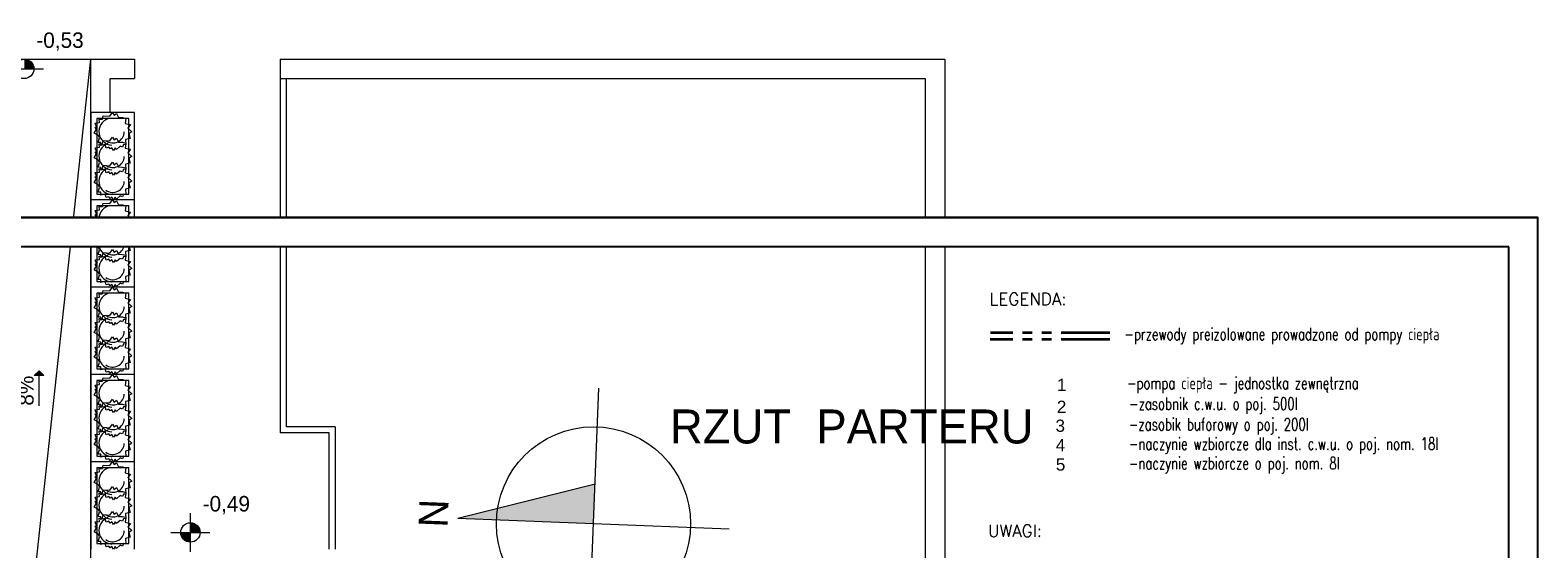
# Model space of a CAD drawing. Extents: x -220425 to -93252, y -20065 to 80294.
# Tile 103 of 103: x -108782 to -93252, y 5549 to 10894. Entities that reach past the tile are written whole.
import ezdxf
from ezdxf.lldxf.tags import DXFTag

# ---------------------------------------------------------------- set-up
doc = ezdxf.new("R2010")
doc.units = 0
doc.header["$MEASUREMENT"] = 0
doc.set_wipeout_variables(frame=1)
doc.linetypes.add('PHANTOM2', pattern=[1.25, 0.625, -0.125, 0.125, -0.125, 0.125, -0.125])
for name, color, linetype, lineweight in [('#CIEPŁO', 252, 'Continuous', 30), ('Arch opisy_Nr_Pióra__21', 7, 'Continuous', 9), ('Arch schody_Nr_Pióra__21', 7, 'Continuous', 9), ('arch spadki_Nr_Pióra__21', 7, 'Continuous', 9), ('ARCH TABELA_Nr_Pióra__21', 7, 'Continuous', 9), ('Arch tabelki_Nr_Pióra__21', 7, 'Continuous', 9), ('arch wypelnienia_Nr_Pióra__21', 7, 'Continuous', 9), ('INWENT RZĘDNE_Nr_Pióra__21', 7, 'Continuous', 9), ('PODKŁAD', 252, 'Continuous', 35)]:
    doc.layers.add(name, color=color, linetype=linetype, lineweight=lineweight)
for name, color, linetype in [('#kan_san-op', 34, 'Continuous'), ('#opisy', 252, 'Continuous'), ('_TABELA', 7, 'Continuous'), ('IS_Opisy_działek_Therm', 252, 'SOLID')]:
    doc.layers.add(name, color=color, linetype=linetype)
doc.layers.add('Arch wyposarzenie_Nr_Pióra__4', color=7, linetype='Continuous', lineweight=9, true_color=0x029e21)
doc.styles.add('GENERATED_STYLE_2', font='txt')
doc.styles.add('GENERATED_STYLE_6', font='txt')
doc.styles.add('GENERATED_STYLE_7', font='txt')
doc.styles.add('ROMANS', font='romans.shx', dxfattribs={"width": 0.85, "height": 0.11})
doc.styles.get("Standard").update_dxf_attribs({"font": 'txt', "bigfont": 'BIGFONT.SHX'})
tags = doc.linetypes.add('SOLID', pattern=[10, 10, 0]).pattern_tags.tags
tags[6:7] = [DXFTag(74, 4), DXFTag(75, 0), DXFTag(340, '0'), DXFTag(46, 0.0), DXFTag(50, 0.0), DXFTag(44, 0.0), DXFTag(45, 0.0)]
tags[4:5] = [DXFTag(74, 4), DXFTag(75, 0), DXFTag(340, '0'), DXFTag(46, 0.0), DXFTag(50, 0.0), DXFTag(44, 0.0), DXFTag(45, 0.0)]

# ---------------------------------------------------------------- blocks, each defined once
blk = doc.blocks.new('parter')
at = {"layer": 'Arch schody_Nr_Pióra__21', "linetype": 'Continuous'}
blk.add_hatch(color=252, dxfattribs=at).paths.add_polyline_path([(-172551, 7384), (-172501, 7334), (-172601, 7334)], flags=0)
at = {"layer": 'INWENT RZĘDNE_Nr_Pióra__21', "linetype": 'Continuous'}
for points in [[(-172704, 10495), (-172604, 10495), (-172612, 10533), (-172634, 10566), (-172666, 10587), (-172704, 10595)], [(-170992, 5718), (-170892, 5718), (-170900, 5756), (-170921, 5789), (-170954, 5810), (-170992, 5818)], [(-170992, 5718), (-171092, 5718), (-171085, 5680), (-171063, 5647), (-171030, 5626), (-170992, 5618)]]:
    blk.add_hatch(color=252, dxfattribs=at).paths.add_polyline_path(points, flags=0)
at = {"layer": 'Arch schody_Nr_Pióra__21', "color": 252, "linetype": 'Continuous'}
for p, q in [((-173282, 10595), (-172017, 10595)), ((-172682, 4475), (-172017, 10595)), ((-172017, 10595), (-171567, 10595)), ((-172017, 4475), (-172017, 10595)), ((-171567, 10595), (-171567, 10395)), ((-170067, 10595), (-163222, 10595)), ((-170067, 10595), (-170067, 10395)), ((-163222, 10595), (-163222, 3145)), ((-172017, 10045), (-172017, 10495)), ((-171817, 10395), (-171567, 10395)), ((-171817, 10045), (-171817, 10395)), ((-170067, 10395), (-163422, 10395)), ((-170067, 10395), (-170067, 6745)), ((-170007, 10395), (-170007, 6805)), ((-163422, 10395), (-163422, 3145)), ((-171567, 10045), (-172017, 10045)), ((-172017, 10045), (-172017, 9145)), ((-171957, 9985), (-171957, 9205)), ((-171627, 9985), (-171957, 9985)), ((-171627, 9205), (-171627, 9985)), ((-171567, 9145), (-171567, 10045)), ((-171957, 9205), (-171627, 9205)), ((-171567, 9145), (-172017, 9145)), ((-171567, 9145), (-172017, 9145)), ((-172017, 9145), (-172017, 8245)), ((-171957, 9085), (-171957, 8305)), ((-171627, 9085), (-171957, 9085)), ((-171627, 8305), (-171627, 9085)), ((-171567, 8245), (-171567, 9145)), ((-171567, 8245), (-172017, 8245)), ((-172017, 8245), (-172017, 7345)), ((-171567, 8245), (-172017, 8245)), ((-171957, 8305), (-171627, 8305)), ((-171567, 7345), (-171567, 8245)), ((-171957, 8185), (-171957, 7405)), ((-171627, 8185), (-171957, 8185)), ((-171627, 7405), (-171627, 8185)), ((-172551, 7384), (-172601, 7334)), ((-172501, 7334), (-172601, 7334)), ((-172551, 7384), (-172501, 7334)), ((-172551, 7024), (-172551, 7334)), ((-171567, 7345), (-172017, 7345)), ((-171567, 7345), (-172017, 7345)), ((-172017, 7345), (-172017, 6445)), ((-171957, 7405), (-171627, 7405)), ((-171567, 6445), (-171567, 7345)), ((-171957, 7285), (-171957, 6505)), ((-171627, 7285), (-171957, 7285)), ((-171627, 6505), (-171627, 7285)), ((-169562, 6745), (-170067, 6745)), ((-169502, 6805), (-170007, 6805)), ((-169562, 5545), (-169562, 6745)), ((-169502, 6805), (-169502, 5545)), ((-171567, 6445), (-172017, 6445)), ((-171567, 6445), (-172017, 6445)), ((-172017, 6445), (-172017, 5545)), ((-171957, 6505), (-171627, 6505)), ((-171957, 6385), (-171957, 5605)), ((-171627, 6385), (-171957, 6385)), ((-171627, 5605), (-171627, 6385)), ((-171567, 5545), (-171567, 6445)), ((-171957, 5605), (-171627, 5605))]:
    blk.add_line(p, q, dxfattribs=at)
at = {"layer": 'ARCH TABELA_Nr_Pióra__21', "color": 252, "linetype": 'Continuous'}
for p, q in [((-166894, 4408), (-166786, 7206)), ((-166824, 6216), (-168239, 5861)), ((-165441, 5753), (-168239, 5861))]:
    blk.add_line(p, q, dxfattribs=at)
blk.add_circle((-166840, 5807), 1000, dxfattribs=at)
at = {"layer": 'arch wypelnienia_Nr_Pióra__21', "color": 252, "linetype": 'Continuous'}
for points in [[(-166840, 5807), (-168239, 5861), (-166840, 6212)], [(-166840, 5807), (-166840, 6212), (-166824, 6216)]]:
    blk.add_solid(points, dxfattribs=at)
at = {"layer": 'Arch wyposarzenie_Nr_Pióra__4', "color": 252, "linetype": 'Continuous'}
for p, q in [((-171972, 9937), (-171927, 9943)), ((-171932, 9976), (-171896, 9976)), ((-171927, 9943), (-171932, 9976)), ((-171896, 9983), (-171892, 10012)), ((-171896, 9976), (-171896, 9983)), ((-171892, 10012), (-171821, 10007)), ((-171821, 10007), (-171794, 10045)), ((-171794, 10045), (-171777, 10017)), ((-171777, 10017), (-171753, 10036)), ((-171753, 10036), (-171732, 9995)), ((-171732, 9995), (-171690, 9993)), ((-171690, 9993), (-171658, 9985)), ((-171658, 9985), (-171665, 9933)), ((-171983, 9834), (-171960, 9873)), ((-171939, 9808), (-171983, 9834)), ((-171960, 9899), (-171972, 9937)), ((-171972, 9892), (-171960, 9899)), ((-171960, 9873), (-171972, 9892)), ((-171942, 9735), (-171929, 9784)), ((-171929, 9784), (-171939, 9808)), ((-171821, 9752), (-171794, 9790)), ((-171794, 9790), (-171777, 9762)), ((-171665, 9933), (-171608, 9920)), ((-171608, 9920), (-171636, 9885)), ((-171636, 9885), (-171594, 9847)), ((-171594, 9847), (-171627, 9828)), ((-171627, 9828), (-171611, 9778)), ((-171972, 9682), (-171927, 9688)), ((-171960, 9645), (-171972, 9682)), ((-171972, 9637), (-171960, 9645)), ((-171960, 9619), (-171972, 9637)), ((-171914, 9735), (-171942, 9735)), ((-171927, 9688), (-171932, 9722)), ((-171932, 9722), (-171896, 9722)), ((-171914, 9705), (-171914, 9735)), ((-171870, 9715), (-171914, 9705)), ((-171896, 9729), (-171892, 9758)), ((-171896, 9722), (-171896, 9729)), ((-171892, 9758), (-171821, 9752)), ((-171858, 9679), (-171870, 9715)), ((-171832, 9687), (-171858, 9679)), ((-171820, 9670), (-171832, 9687)), ((-171800, 9682), (-171820, 9670)), ((-171785, 9655), (-171800, 9682)), ((-171767, 9682), (-171785, 9655)), ((-171777, 9762), (-171753, 9782)), ((-171754, 9663), (-171767, 9682)), ((-171717, 9697), (-171754, 9663)), ((-171753, 9782), (-171732, 9740)), ((-171732, 9740), (-171690, 9739)), ((-171691, 9687), (-171717, 9697)), ((-171681, 9714), (-171691, 9687)), ((-171690, 9739), (-171658, 9730)), ((-171658, 9711), (-171681, 9714)), ((-171658, 9730), (-171665, 9679)), ((-171665, 9679), (-171608, 9666)), ((-171611, 9778), (-171659, 9768)), ((-171659, 9768), (-171658, 9711)), ((-171608, 9666), (-171636, 9631)), ((-171636, 9631), (-171594, 9593)), ((-171983, 9579), (-171960, 9619)), ((-171939, 9554), (-171983, 9579)), ((-171942, 9481), (-171929, 9530)), ((-171914, 9480), (-171942, 9481)), ((-171929, 9530), (-171939, 9554)), ((-171914, 9450), (-171914, 9480)), ((-171896, 9473), (-171892, 9502)), ((-171892, 9502), (-171821, 9496)), ((-171821, 9496), (-171794, 9534)), ((-171794, 9534), (-171777, 9506)), ((-171777, 9506), (-171753, 9525)), ((-171753, 9525), (-171732, 9484)), ((-171732, 9484), (-171690, 9483)), ((-171690, 9483), (-171658, 9474)), ((-171658, 9474), (-171665, 9423)), ((-171611, 9524), (-171659, 9513)), ((-171659, 9513), (-171658, 9457)), ((-171594, 9593), (-171627, 9574)), ((-171627, 9574), (-171611, 9524)), ((-171983, 9323), (-171960, 9362)), ((-171939, 9298), (-171983, 9323)), ((-171972, 9426), (-171927, 9432)), ((-171960, 9389), (-171972, 9426)), ((-171972, 9381), (-171960, 9389)), ((-171960, 9362), (-171972, 9381)), ((-171932, 9465), (-171896, 9466)), ((-171927, 9432), (-171932, 9465)), ((-171870, 9460), (-171914, 9450)), ((-171896, 9466), (-171896, 9473)), ((-171858, 9425), (-171870, 9460)), ((-171832, 9433), (-171858, 9425)), ((-171820, 9415), (-171832, 9433)), ((-171800, 9428), (-171820, 9415)), ((-171785, 9401), (-171800, 9428)), ((-171767, 9428), (-171785, 9401)), ((-171754, 9409), (-171767, 9428)), ((-171717, 9442), (-171754, 9409)), ((-171691, 9433), (-171717, 9442)), ((-171681, 9460), (-171691, 9433)), ((-171658, 9457), (-171681, 9460)), ((-171665, 9423), (-171608, 9409)), ((-171608, 9409), (-171636, 9375)), ((-171636, 9375), (-171594, 9337)), ((-171594, 9337), (-171627, 9317)), ((-171942, 9225), (-171929, 9274)), ((-171914, 9224), (-171942, 9225)), ((-171929, 9274), (-171939, 9298)), ((-171914, 9194), (-171914, 9224)), ((-171870, 9204), (-171914, 9194)), ((-171858, 9169), (-171870, 9204)), ((-171832, 9177), (-171858, 9169)), ((-171820, 9159), (-171832, 9177)), ((-171800, 9172), (-171820, 9159)), ((-171785, 9145), (-171800, 9172)), ((-171767, 9172), (-171785, 9145)), ((-171754, 9153), (-171767, 9172)), ((-171717, 9186), (-171754, 9153)), ((-171691, 9177), (-171717, 9186)), ((-171681, 9204), (-171691, 9177)), ((-171658, 9200), (-171681, 9204)), ((-171611, 9268), (-171659, 9257)), ((-171659, 9257), (-171658, 9200)), ((-171627, 9317), (-171611, 9268)), ((-171972, 9037), (-171927, 9043)), ((-171960, 8999), (-171972, 9037)), ((-171932, 9076), (-171896, 9076)), ((-171927, 9043), (-171932, 9076)), ((-171896, 9083), (-171892, 9112)), ((-171896, 9076), (-171896, 9083)), ((-171892, 9112), (-171821, 9107)), ((-171821, 9107), (-171794, 9145)), ((-171794, 9145), (-171777, 9117)), ((-171777, 9117), (-171753, 9136)), ((-171753, 9136), (-171732, 9095)), ((-171732, 9095), (-171690, 9093)), ((-171690, 9093), (-171658, 9085)), ((-171658, 9085), (-171665, 9033)), ((-171665, 9033), (-171608, 9020)), ((-171608, 9020), (-171636, 8985)), ((-171983, 8934), (-171960, 8973)), ((-171939, 8908), (-171983, 8934)), ((-171972, 8992), (-171960, 8999)), ((-171960, 8973), (-171972, 8992)), ((-171942, 8835), (-171929, 8884)), ((-171929, 8884), (-171939, 8908)), ((-171896, 8829), (-171892, 8858)), ((-171892, 8858), (-171821, 8852)), ((-171821, 8852), (-171794, 8890)), ((-171794, 8890), (-171777, 8862)), ((-171777, 8862), (-171753, 8882)), ((-171753, 8882), (-171732, 8840)), ((-171611, 8878), (-171659, 8868)), ((-171659, 8868), (-171658, 8811)), ((-171636, 8985), (-171594, 8947)), ((-171594, 8947), (-171627, 8928)), ((-171627, 8928), (-171611, 8878)), ((-171983, 8679), (-171960, 8719)), ((-171972, 8782), (-171927, 8788)), ((-171960, 8745), (-171972, 8782)), ((-171972, 8737), (-171960, 8745)), ((-171960, 8719), (-171972, 8737)), ((-171914, 8835), (-171942, 8835)), ((-171927, 8788), (-171932, 8822)), ((-171932, 8822), (-171896, 8822)), ((-171914, 8805), (-171914, 8835)), ((-171870, 8815), (-171914, 8805)), ((-171896, 8822), (-171896, 8829)), ((-171858, 8779), (-171870, 8815)), ((-171832, 8787), (-171858, 8779)), ((-171820, 8770), (-171832, 8787)), ((-171800, 8782), (-171820, 8770)), ((-171785, 8755), (-171800, 8782)), ((-171767, 8782), (-171785, 8755)), ((-171754, 8763), (-171767, 8782)), ((-171717, 8797), (-171754, 8763)), ((-171732, 8840), (-171690, 8839)), ((-171691, 8787), (-171717, 8797)), ((-171681, 8814), (-171691, 8787)), ((-171690, 8839), (-171658, 8830)), ((-171658, 8811), (-171681, 8814)), ((-171658, 8830), (-171665, 8779)), ((-171665, 8779), (-171608, 8766)), ((-171608, 8766), (-171636, 8731)), ((-171636, 8731), (-171594, 8693)), ((-171939, 8654), (-171983, 8679)), ((-171942, 8581), (-171929, 8630)), ((-171914, 8580), (-171942, 8581)), ((-171929, 8630), (-171939, 8654)), ((-171932, 8565), (-171896, 8566)), ((-171927, 8532), (-171932, 8565)), ((-171914, 8550), (-171914, 8580)), ((-171870, 8560), (-171914, 8550)), ((-171896, 8573), (-171892, 8602)), ((-171896, 8566), (-171896, 8573)), ((-171892, 8602), (-171821, 8596)), ((-171858, 8525), (-171870, 8560)), ((-171821, 8596), (-171794, 8634)), ((-171794, 8634), (-171777, 8606)), ((-171777, 8606), (-171753, 8625)), ((-171717, 8542), (-171754, 8509)), ((-171753, 8625), (-171732, 8584)), ((-171732, 8584), (-171690, 8583)), ((-171691, 8533), (-171717, 8542)), ((-171681, 8560), (-171691, 8533)), ((-171690, 8583), (-171658, 8574)), ((-171658, 8557), (-171681, 8560)), ((-171658, 8574), (-171665, 8523)), ((-171611, 8624), (-171659, 8613)), ((-171659, 8613), (-171658, 8557)), ((-171594, 8693), (-171627, 8674)), ((-171627, 8674), (-171611, 8624)), ((-171983, 8423), (-171960, 8462)), ((-171939, 8398), (-171983, 8423)), ((-171972, 8526), (-171927, 8532)), ((-171960, 8489), (-171972, 8526)), ((-171972, 8481), (-171960, 8489)), ((-171960, 8462), (-171972, 8481)), ((-171929, 8374), (-171939, 8398)), ((-171832, 8533), (-171858, 8525)), ((-171820, 8515), (-171832, 8533)), ((-171800, 8528), (-171820, 8515)), ((-171785, 8501), (-171800, 8528)), ((-171767, 8528), (-171785, 8501)), ((-171754, 8509), (-171767, 8528)), ((-171665, 8523), (-171608, 8509)), ((-171608, 8509), (-171636, 8475)), ((-171636, 8475), (-171594, 8437)), ((-171594, 8437), (-171627, 8417)), ((-171627, 8417), (-171611, 8368)), ((-171942, 8325), (-171929, 8374)), ((-171914, 8324), (-171942, 8325)), ((-171914, 8294), (-171914, 8324)), ((-171870, 8304), (-171914, 8294)), ((-171858, 8269), (-171870, 8304)), ((-171832, 8277), (-171858, 8269)), ((-171820, 8259), (-171832, 8277)), ((-171821, 8207), (-171794, 8245)), ((-171800, 8272), (-171820, 8259)), ((-171785, 8245), (-171800, 8272)), ((-171794, 8245), (-171777, 8217)), ((-171767, 8272), (-171785, 8245)), ((-171777, 8217), (-171753, 8236)), ((-171754, 8253), (-171767, 8272)), ((-171717, 8286), (-171754, 8253)), ((-171753, 8236), (-171732, 8195)), ((-171691, 8277), (-171717, 8286)), ((-171681, 8304), (-171691, 8277)), ((-171658, 8300), (-171681, 8304)), ((-171611, 8368), (-171659, 8357)), ((-171659, 8357), (-171658, 8300)), ((-171972, 8137), (-171927, 8143)), ((-171960, 8099), (-171972, 8137)), ((-171972, 8092), (-171960, 8099)), ((-171960, 8073), (-171972, 8092)), ((-171932, 8176), (-171896, 8176)), ((-171927, 8143), (-171932, 8176)), ((-171896, 8183), (-171892, 8212)), ((-171896, 8176), (-171896, 8183)), ((-171892, 8212), (-171821, 8207)), ((-171732, 8195), (-171690, 8193)), ((-171690, 8193), (-171658, 8185)), ((-171658, 8185), (-171665, 8133)), ((-171665, 8133), (-171608, 8120)), ((-171608, 8120), (-171636, 8085)), ((-171636, 8085), (-171594, 8047)), ((-171983, 8034), (-171960, 8073)), ((-171939, 8008), (-171983, 8034)), ((-171942, 7935), (-171929, 7984)), ((-171914, 7935), (-171942, 7935)), ((-171929, 7984), (-171939, 8008)), ((-171927, 7888), (-171932, 7922)), ((-171932, 7922), (-171896, 7922)), ((-171914, 7905), (-171914, 7935)), ((-171896, 7929), (-171892, 7958)), ((-171896, 7922), (-171896, 7929)), ((-171892, 7958), (-171821, 7952)), ((-171821, 7952), (-171794, 7990)), ((-171794, 7990), (-171777, 7962)), ((-171777, 7962), (-171753, 7982)), ((-171753, 7982), (-171732, 7940)), ((-171732, 7940), (-171690, 7939)), ((-171690, 7939), (-171658, 7930)), ((-171658, 7930), (-171665, 7879)), ((-171611, 7978), (-171659, 7968)), ((-171659, 7968), (-171658, 7911)), ((-171594, 8047), (-171627, 8028)), ((-171627, 8028), (-171611, 7978)), ((-171983, 7779), (-171960, 7819)), ((-171939, 7754), (-171983, 7779)), ((-171972, 7882), (-171927, 7888)), ((-171960, 7845), (-171972, 7882)), ((-171972, 7837), (-171960, 7845)), ((-171960, 7819), (-171972, 7837)), ((-171870, 7915), (-171914, 7905)), ((-171858, 7879), (-171870, 7915)), ((-171832, 7887), (-171858, 7879)), ((-171820, 7870), (-171832, 7887)), ((-171800, 7882), (-171820, 7870)), ((-171785, 7855), (-171800, 7882)), ((-171767, 7882), (-171785, 7855)), ((-171754, 7863), (-171767, 7882)), ((-171717, 7897), (-171754, 7863)), ((-171691, 7887), (-171717, 7897)), ((-171681, 7914), (-171691, 7887)), ((-171658, 7911), (-171681, 7914)), ((-171665, 7879), (-171608, 7866)), ((-171608, 7866), (-171636, 7831)), ((-171636, 7831), (-171594, 7793)), ((-171594, 7793), (-171627, 7774)), ((-171627, 7774), (-171611, 7724)), ((-171972, 7626), (-171927, 7632)), ((-171960, 7589), (-171972, 7626)), ((-171942, 7681), (-171929, 7730)), ((-171914, 7680), (-171942, 7681)), ((-171929, 7730), (-171939, 7754)), ((-171932, 7665), (-171896, 7666)), ((-171927, 7632), (-171932, 7665)), ((-171914, 7650), (-171914, 7680)), ((-171870, 7660), (-171914, 7650)), ((-171896, 7673), (-171892, 7702)), ((-171896, 7666), (-171896, 7673)), ((-171892, 7702), (-171821, 7696)), ((-171858, 7625), (-171870, 7660)), ((-171832, 7633), (-171858, 7625)), ((-171820, 7615), (-171832, 7633)), ((-171821, 7696), (-171794, 7734)), ((-171800, 7628), (-171820, 7615)), ((-171785, 7601), (-171800, 7628)), ((-171794, 7734), (-171777, 7706)), ((-171767, 7628), (-171785, 7601)), ((-171777, 7706), (-171753, 7725)), ((-171754, 7609), (-171767, 7628)), ((-171717, 7642), (-171754, 7609)), ((-171753, 7725), (-171732, 7684)), ((-171732, 7684), (-171690, 7683)), ((-171691, 7633), (-171717, 7642)), ((-171681, 7660), (-171691, 7633)), ((-171690, 7683), (-171658, 7674)), ((-171658, 7657), (-171681, 7660)), ((-171658, 7674), (-171665, 7623)), ((-171665, 7623), (-171608, 7609)), ((-171611, 7724), (-171659, 7713)), ((-171659, 7713), (-171658, 7657)), ((-171983, 7523), (-171960, 7562)), ((-171939, 7498), (-171983, 7523)), ((-171972, 7581), (-171960, 7589)), ((-171960, 7562), (-171972, 7581)), ((-171942, 7425), (-171929, 7474)), ((-171929, 7474), (-171939, 7498)), ((-171611, 7468), (-171659, 7457)), ((-171659, 7457), (-171658, 7400)), ((-171608, 7609), (-171636, 7575)), ((-171636, 7575), (-171594, 7537)), ((-171594, 7537), (-171627, 7517)), ((-171627, 7517), (-171611, 7468)), ((-171914, 7424), (-171942, 7425)), ((-171914, 7394), (-171914, 7424)), ((-171870, 7404), (-171914, 7394)), ((-171896, 7283), (-171892, 7312)), ((-171892, 7312), (-171821, 7307)), ((-171858, 7369), (-171870, 7404)), ((-171832, 7377), (-171858, 7369)), ((-171820, 7359), (-171832, 7377)), ((-171821, 7307), (-171794, 7345)), ((-171800, 7372), (-171820, 7359)), ((-171785, 7345), (-171800, 7372)), ((-171794, 7345), (-171777, 7317)), ((-171767, 7372), (-171785, 7345)), ((-171777, 7317), (-171753, 7336)), ((-171754, 7353), (-171767, 7372)), ((-171717, 7386), (-171754, 7353)), ((-171753, 7336), (-171732, 7295)), ((-171691, 7377), (-171717, 7386)), ((-171681, 7404), (-171691, 7377)), ((-171658, 7400), (-171681, 7404)), ((-171983, 7134), (-171960, 7173)), ((-171972, 7237), (-171927, 7243)), ((-171960, 7199), (-171972, 7237)), ((-171972, 7192), (-171960, 7199)), ((-171960, 7173), (-171972, 7192)), ((-171932, 7276), (-171896, 7276)), ((-171927, 7243), (-171932, 7276)), ((-171896, 7276), (-171896, 7283)), ((-171732, 7295), (-171690, 7293)), ((-171690, 7293), (-171658, 7285)), ((-171658, 7285), (-171665, 7233)), ((-171665, 7233), (-171608, 7220)), ((-171608, 7220), (-171636, 7185)), ((-171636, 7185), (-171594, 7147)), ((-171594, 7147), (-171627, 7128)), ((-171939, 7108), (-171983, 7134)), ((-171942, 7035), (-171929, 7084)), ((-171914, 7035), (-171942, 7035)), ((-171929, 7084), (-171939, 7108)), ((-171927, 6988), (-171932, 7022)), ((-171932, 7022), (-171896, 7022)), ((-171914, 7005), (-171914, 7035)), ((-171870, 7015), (-171914, 7005)), ((-171896, 7029), (-171892, 7058)), ((-171896, 7022), (-171896, 7029)), ((-171892, 7058), (-171821, 7052)), ((-171858, 6979), (-171870, 7015)), ((-171821, 7052), (-171794, 7090)), ((-171794, 7090), (-171777, 7062)), ((-171777, 7062), (-171753, 7082)), ((-171717, 6997), (-171754, 6963)), ((-171753, 7082), (-171732, 7040)), ((-171732, 7040), (-171690, 7039)), ((-171691, 6987), (-171717, 6997)), ((-171681, 7014), (-171691, 6987)), ((-171690, 7039), (-171658, 7030)), ((-171658, 7011), (-171681, 7014)), ((-171658, 7030), (-171665, 6979)), ((-171611, 7078), (-171659, 7068)), ((-171659, 7068), (-171658, 7011)), ((-171627, 7128), (-171611, 7078)), ((-171983, 6879), (-171960, 6919)), ((-171939, 6854), (-171983, 6879)), ((-171972, 6982), (-171927, 6988)), ((-171960, 6945), (-171972, 6982)), ((-171972, 6937), (-171960, 6945)), ((-171960, 6919), (-171972, 6937)), ((-171929, 6830), (-171939, 6854)), ((-171832, 6987), (-171858, 6979)), ((-171820, 6970), (-171832, 6987)), ((-171821, 6796), (-171794, 6834)), ((-171800, 6982), (-171820, 6970)), ((-171785, 6955), (-171800, 6982)), ((-171794, 6834), (-171777, 6806)), ((-171767, 6982), (-171785, 6955)), ((-171754, 6963), (-171767, 6982)), ((-171665, 6979), (-171608, 6966)), ((-171608, 6966), (-171636, 6931)), ((-171636, 6931), (-171594, 6893)), ((-171594, 6893), (-171627, 6874)), ((-171627, 6874), (-171611, 6824)), ((-171972, 6726), (-171927, 6732)), ((-171960, 6689), (-171972, 6726)), ((-171972, 6681), (-171960, 6689)), ((-171960, 6662), (-171972, 6681)), ((-171942, 6781), (-171929, 6830)), ((-171914, 6780), (-171942, 6781)), ((-171932, 6765), (-171896, 6766)), ((-171927, 6732), (-171932, 6765)), ((-171914, 6750), (-171914, 6780)), ((-171870, 6760), (-171914, 6750)), ((-171896, 6773), (-171892, 6802)), ((-171896, 6766), (-171896, 6773)), ((-171892, 6802), (-171821, 6796)), ((-171858, 6725), (-171870, 6760)), ((-171832, 6733), (-171858, 6725)), ((-171820, 6715), (-171832, 6733)), ((-171800, 6728), (-171820, 6715)), ((-171785, 6701), (-171800, 6728)), ((-171767, 6728), (-171785, 6701)), ((-171777, 6806), (-171753, 6825)), ((-171754, 6709), (-171767, 6728)), ((-171717, 6742), (-171754, 6709)), ((-171753, 6825), (-171732, 6784)), ((-171732, 6784), (-171690, 6783)), ((-171691, 6733), (-171717, 6742)), ((-171681, 6760), (-171691, 6733)), ((-171690, 6783), (-171658, 6774)), ((-171658, 6757), (-171681, 6760)), ((-171658, 6774), (-171665, 6723)), ((-171665, 6723), (-171608, 6709)), ((-171611, 6824), (-171659, 6813)), ((-171659, 6813), (-171658, 6757)), ((-171608, 6709), (-171636, 6675)), ((-171983, 6623), (-171960, 6662)), ((-171939, 6598), (-171983, 6623)), ((-171942, 6525), (-171929, 6574)), ((-171914, 6524), (-171942, 6525)), ((-171929, 6574), (-171939, 6598)), ((-171914, 6494), (-171914, 6524)), ((-171611, 6568), (-171659, 6557)), ((-171659, 6557), (-171658, 6500)), ((-171636, 6675), (-171594, 6637)), ((-171594, 6637), (-171627, 6617)), ((-171627, 6617), (-171611, 6568)), ((-171932, 6376), (-171896, 6376)), ((-171927, 6343), (-171932, 6376)), ((-171870, 6504), (-171914, 6494)), ((-171896, 6383), (-171892, 6412)), ((-171896, 6376), (-171896, 6383)), ((-171892, 6412), (-171821, 6407)), ((-171858, 6469), (-171870, 6504)), ((-171832, 6477), (-171858, 6469)), ((-171820, 6459), (-171832, 6477)), ((-171821, 6407), (-171794, 6445)), ((-171800, 6472), (-171820, 6459)), ((-171785, 6445), (-171800, 6472)), ((-171794, 6445), (-171777, 6417)), ((-171767, 6472), (-171785, 6445)), ((-171777, 6417), (-171753, 6436)), ((-171754, 6453), (-171767, 6472)), ((-171717, 6486), (-171754, 6453)), ((-171753, 6436), (-171732, 6395)), ((-171732, 6395), (-171690, 6393)), ((-171691, 6477), (-171717, 6486)), ((-171681, 6504), (-171691, 6477)), ((-171690, 6393), (-171658, 6385)), ((-171658, 6500), (-171681, 6504)), ((-171658, 6385), (-171665, 6333)), ((-171983, 6234), (-171960, 6273)), ((-171939, 6208), (-171983, 6234)), ((-171972, 6337), (-171927, 6343)), ((-171960, 6299), (-171972, 6337)), ((-171972, 6292), (-171960, 6299)), ((-171960, 6273), (-171972, 6292)), ((-171665, 6333), (-171608, 6320)), ((-171608, 6320), (-171636, 6285)), ((-171636, 6285), (-171594, 6247)), ((-171594, 6247), (-171627, 6228)), ((-171627, 6228), (-171611, 6178)), ((-171972, 6082), (-171927, 6088)), ((-171960, 6045), (-171972, 6082)), ((-171942, 6135), (-171929, 6184)), ((-171914, 6135), (-171942, 6135)), ((-171929, 6184), (-171939, 6208)), ((-171927, 6088), (-171932, 6122)), ((-171932, 6122), (-171896, 6122)), ((-171914, 6105), (-171914, 6135)), ((-171870, 6115), (-171914, 6105)), ((-171896, 6129), (-171892, 6158)), ((-171896, 6122), (-171896, 6129)), ((-171892, 6158), (-171821, 6152)), ((-171858, 6079), (-171870, 6115)), ((-171832, 6087), (-171858, 6079)), ((-171820, 6070), (-171832, 6087)), ((-171821, 6152), (-171794, 6190)), ((-171800, 6082), (-171820, 6070)), ((-171785, 6055), (-171800, 6082)), ((-171794, 6190), (-171777, 6162)), ((-171767, 6082), (-171785, 6055)), ((-171777, 6162), (-171753, 6182)), ((-171754, 6063), (-171767, 6082)), ((-171717, 6097), (-171754, 6063)), ((-171753, 6182), (-171732, 6140)), ((-171732, 6140), (-171690, 6139)), ((-171691, 6087), (-171717, 6097)), ((-171681, 6114), (-171691, 6087)), ((-171690, 6139), (-171658, 6130)), ((-171658, 6111), (-171681, 6114)), ((-171658, 6130), (-171665, 6079)), ((-171665, 6079), (-171608, 6066)), ((-171611, 6178), (-171659, 6168)), ((-171659, 6168), (-171658, 6111)), ((-171608, 6066), (-171636, 6031)), ((-171983, 5979), (-171960, 6019)), ((-171939, 5954), (-171983, 5979)), ((-171972, 6037), (-171960, 6045)), ((-171960, 6019), (-171972, 6037)), ((-171942, 5881), (-171929, 5930)), ((-171929, 5930), (-171939, 5954)), ((-171896, 5873), (-171892, 5902)), ((-171892, 5902), (-171821, 5896)), ((-171821, 5896), (-171794, 5934)), ((-171794, 5934), (-171777, 5906)), ((-171777, 5906), (-171753, 5925)), ((-171753, 5925), (-171732, 5884)), ((-171611, 5924), (-171659, 5913)), ((-171659, 5913), (-171658, 5857)), ((-171636, 6031), (-171594, 5993)), ((-171594, 5993), (-171627, 5974)), ((-171627, 5974), (-171611, 5924)), ((-171983, 5723), (-171960, 5762)), ((-171972, 5826), (-171927, 5832)), ((-171960, 5789), (-171972, 5826)), ((-171972, 5781), (-171960, 5789)), ((-171960, 5762), (-171972, 5781)), ((-171914, 5880), (-171942, 5881)), ((-171932, 5865), (-171896, 5866)), ((-171927, 5832), (-171932, 5865)), ((-171914, 5850), (-171914, 5880)), ((-171870, 5860), (-171914, 5850)), ((-171896, 5866), (-171896, 5873)), ((-171858, 5825), (-171870, 5860)), ((-171832, 5833), (-171858, 5825)), ((-171820, 5815), (-171832, 5833)), ((-171800, 5828), (-171820, 5815)), ((-171785, 5801), (-171800, 5828)), ((-171767, 5828), (-171785, 5801)), ((-171754, 5809), (-171767, 5828)), ((-171717, 5842), (-171754, 5809)), ((-171732, 5884), (-171690, 5883)), ((-171691, 5833), (-171717, 5842)), ((-171681, 5860), (-171691, 5833)), ((-171690, 5883), (-171658, 5874)), ((-171658, 5857), (-171681, 5860)), ((-171658, 5874), (-171665, 5823)), ((-171665, 5823), (-171608, 5809)), ((-171608, 5809), (-171636, 5775)), ((-171636, 5775), (-171594, 5737)), ((-171939, 5698), (-171983, 5723)), ((-171942, 5625), (-171929, 5674)), ((-171914, 5624), (-171942, 5625)), ((-171929, 5674), (-171939, 5698)), ((-171914, 5594), (-171914, 5624)), ((-171870, 5604), (-171914, 5594)), ((-171858, 5569), (-171870, 5604)), ((-171681, 5604), (-171691, 5577)), ((-171658, 5600), (-171681, 5604)), ((-171611, 5668), (-171659, 5657)), ((-171659, 5657), (-171658, 5600)), ((-171594, 5737), (-171627, 5717)), ((-171627, 5717), (-171611, 5668)), ((-171832, 5577), (-171858, 5569)), ((-171820, 5559), (-171832, 5577)), ((-171800, 5572), (-171820, 5559)), ((-171785, 5545), (-171800, 5572)), ((-171767, 5572), (-171785, 5545)), ((-171754, 5553), (-171767, 5572)), ((-171717, 5586), (-171754, 5553)), ((-171691, 5577), (-171717, 5586))]:
    blk.add_line(p, q, dxfattribs=at)
for centre, major_axis, start_param, end_param in [((-171792, 9849), (143, 0), 1.927535, 4.652962), ((-171792, 9849), (119, 0), 4.078423, 6.243896), ((-171792, 9595), (143, 0), 1.927535, 4.652962), ((-171792, 9595), (119, 0), 4.078423, 6.243896), ((-171792, 9339), (143, 0), 1.927535, 4.652962), ((-171792, 9339), (119, 0), 4.078423, 6.243896), ((-171792, 8949), (143, 0), 1.927535, 4.652962), ((-171792, 8949), (119, 0), 4.078423, 6.243896), ((-171792, 8695), (143, 0), 1.927535, 4.652962), ((-171792, 8439), (143, 0), 1.927535, 4.652962), ((-171792, 8695), (119, 0), 4.078423, 6.243896), ((-171792, 8439), (119, 0), 4.078423, 6.243896), ((-171792, 8049), (143, 0), 1.927535, 4.652962), ((-171792, 7795), (143, 0), 1.927535, 4.652962), ((-171792, 8049), (119, 0), 4.078423, 6.243896), ((-171792, 7795), (119, 0), 4.078423, 6.243896), ((-171792, 7539), (143, 0), 1.927535, 4.652962), ((-171792, 7539), (119, 0), 4.078423, 6.243896), ((-171792, 7149), (143, 0), 1.927535, 4.652962), ((-171792, 7149), (119, 0), 4.078423, 6.243896), ((-171792, 6895), (143, 0), 1.927535, 4.652962), ((-171792, 6895), (119, 0), 4.078423, 6.243896), ((-171792, 6639), (143, 0), 1.927535, 4.652962), ((-171792, 6639), (119, 0), 4.078423, 6.243896), ((-171792, 6249), (143, 0), 1.927535, 4.652962), ((-171792, 6249), (119, 0), 4.078423, 6.243896), ((-171792, 5995), (143, 0), 1.927535, 4.652962), ((-171792, 5995), (119, 0), 4.078423, 6.243896), ((-171792, 5739), (143, 0), 1.927535, 4.652962), ((-171792, 5739), (119, 0), 4.078423, 6.243896)]:
    blk.add_ellipse(centre, major_axis=major_axis, ratio=0.982005, start_param=start_param, end_param=end_param, dxfattribs=at)
at = {"layer": 'INWENT RZĘDNE_Nr_Pióra__21', "color": 252, "linetype": 'Continuous'}
for p, q in [((-172904, 10495), (-172504, 10495)), ((-170992, 5518), (-170992, 5918)), ((-171192, 5718), (-170792, 5718))]:
    blk.add_line(p, q, dxfattribs=at)
for centre in [(-172704, 10495), (-170992, 5718)]:
    blk.add_circle(centre, 100, dxfattribs=at)
at = {"layer": 'Arch opisy_Nr_Pióra__21', "color": 252, "linetype": 'Continuous', "style": 'GENERATED_STYLE_7'}
blk.add_text('RZUT  PARTERU', height=350, dxfattribs=at).set_placement((-166052, 6635))
at = {"layer": 'arch spadki_Nr_Pióra__21', "color": 252, "linetype": 'Continuous', "style": 'GENERATED_STYLE_6'}
blk.add_text('8%', height=160, rotation=90, dxfattribs=at).set_placement((-172607, 7024))
at = {"layer": 'Arch tabelki_Nr_Pióra__21', "color": 252, "linetype": 'Continuous', "style": 'GENERATED_STYLE_6'}
blk.add_text('N', height=300, rotation=87.7852, dxfattribs=at).set_placement((-168343, 5765))
at = {"layer": 'INWENT RZĘDNE_Nr_Pióra__21', "color": 252, "char_height": 160, "attachment_point": 7, "style": 'GENERATED_STYLE_2'}
for s, insert in [('{-0,53}', (-172579, 10681)), ('{-0,49}', (-170866, 5904))]:
    blk.add_mtext(s, dxfattribs=dict(at, insert=insert))

msp = doc.modelspace()

# ---------------------------------------------------------------- linework, layer by layer
at = {"layer": '#CIEPŁO', "color": 202, "linetype": 'PHANTOM2', "lineweight": 35, "ltscale": 800}
for p, q in [((-97661, 7776), (-98890, 7776)), ((-97661, 7706), (-98894, 7706))]:
    msp.add_line(p, q, dxfattribs=at)

# ---------------------------------------------------------------- block references
at = {"layer": 'PODKŁAD'}
msp.add_blockref('parter', (63861, 0), dxfattribs=at)
msp.add_blockref('parter', (63861, 0), dxfattribs=at)

# ---------------------------------------------------------------- texts
at = {"layer": '#opisy', "lineweight": -3}
for s, p in [('LEGENDA:', (-98900, 8060)), ('UWAGI:', (-98915, 5672))]:
    msp.add_text(s, height=126, dxfattribs=at).set_placement(p)
at = {"layer": '#opisy', "color": 7, "style": 'ROMANS', "width": 0.7}
for s, p in [('-przewody preizolowane prowadzone od pompy ciepła', (-97511, 7699)), ('-pompa ciepła - jednostka zewnętrzna', (-97484, 7194)), ('-zasobnik c.w.u. o poj. 500l', (-97462, 6981)), ('-zasobik buforowy o poj. 200l', (-97464, 6769)), ('-naczynie wzbiorcze dla inst. c.w.u. o poj. nom. 18l', (-97464, 6569)), ('-naczynie wzbiorcze o poj. nom. 8l', (-97464, 6369))]:
    msp.add_text(s, height=126, dxfattribs=at).set_placement(p)
at = {"layer": 'IS_Opisy_działek_Therm', "color": 18, "lineweight": 5, "ltscale": 10, "true_color": 0x000000, "char_height": 126, "attachment_point": 1}
for s, insert in [('\\fArial|b0|i0|c238|p34;1', (-98206, 7302)), ('\\fArial|b0|i0|c238|p34;2', (-98206, 7076)), ('\\fArial|b0|i0|c238|p34;3', (-98220, 6881)), ('\\fArial|b0|i0|c238|p34;4', (-98217, 6681)), ('\\fArial|b0|i0|c238|p34;5', (-98217, 6481))]:
    msp.add_mtext(s, dxfattribs=dict(at, insert=insert))

# ---------------------------------------------------------------- next in the draw order: wipeouts: each hides what was drawn before it
at = {"ltscale": 10}
msp.add_wipeout([(-114252, 8965), (-93252, 8965), (-93552, 8660), (-113002, 8660), (-113002, -5580), (-93552, -5580), (-93252, -5885), (-114252, -5885)], dxfattribs=at).dxf.layer = '#kan_san-op'

# ---------------------------------------------------------------- next in the draw order: linework, layer by layer
at = {"layer": '_TABELA', "color": 7}
msp.add_lwpolyline([(-114252, 8965), (-93252, 8965), (-114252, 8965), (-114252, -5885), (-93252, -5885), (-93252, 8965)], dxfattribs=at)
msp.add_lwpolyline([(-93552, 8660), (-113002, 8660), (-113002, -5580), (-93552, -5580)], close=True, dxfattribs=at)

doc.saveas('drawing.dxf')
